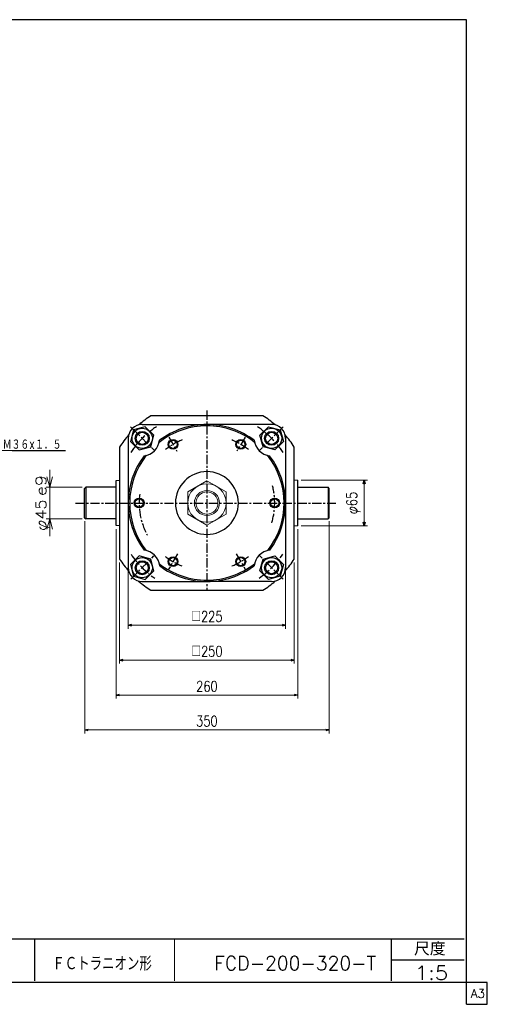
# Model space of a CAD drawing. Header units: millimetres. Extents: x -985 to 985, y -705 to 705.
# Tile 2 of 2: x 316 to 985, y -705 to 705. Entities that reach past the tile are written whole.
import ezdxf
from ezdxf.enums import TextEntityAlignment as Align

# ---------------------------------------------------------------- set-up
doc = ezdxf.new("R2010")
doc.units = ezdxf.units.MM
doc.header["$LTSCALE"] = 0.416667
doc.linetypes.add('CENTER', pattern=[50.8, 31.75, -6.35, 6.35, -6.35])
doc.layers.add('ZUWAKU', color=7, linetype='Continuous')
doc.styles.add('dcStyle0', font='txt.shx', dxfattribs={"width": 0.8, "bigfont": 'bigfont'})
doc.dimstyles.new('DaDimRotatedStyle', dxfattribs={"dimtxt": 15, "dimasz": 5.000003, "dimexe": 5, "dimexo": 1.666667, "dimgap": 5, "dimtad": 3, "dimdsep": 46, "dimtxsty": 'dcStyle0', "dimblk1": 'OPEN30', "dimblk2": 'OPEN30', "dimsah": 1, "dimcen": 0.09, "dimclrd": 4, "dimclre": 4, "dimclrt": 4, "dimadec": 0, "dimazin": 2, "dimtfac": 1, "dimtdec": 4, "dimtmove": 0, "dimatfit": 0, "dimfxl": 1, "dimarcsym": 0})

# ---------------------------------------------------------------- blocks, each defined once
blk = doc.blocks.new('DC_GROUP_Φ200_16')
at = {"color": 4, "linetype": 'Continuous', "lineweight": 25}
for p, q in [((478.8, 117.7), (474.3, 101)), ((495.5, 122.2), (478.8, 117.7)), ((507.8, 110), (495.5, 122.2)), ((474.3, 101), (486.6, 88.8)), ((503.3, 93.2), (507.8, 110)), ((486.6, 88.8), (503.3, 93.2))]:
    blk.add_line(p, q, dxfattribs=at)
for radius in [14.5, 10, 8.65]:
    blk.add_circle((491.1, 105.5), radius, dxfattribs=at)
blk = doc.blocks.new('DC_GROUP_Φ200_17')
at = {"color": 4, "linetype": 'Continuous', "lineweight": 25}
for p, q in [((486.6, -63), (474.3, -75.3)), ((503.3, -67.5), (486.6, -63)), ((507.8, -84.3), (503.3, -67.5)), ((474.3, -75.3), (478.8, -92)), ((495.5, -96.5), (507.8, -84.3)), ((478.8, -92), (495.5, -96.5))]:
    blk.add_line(p, q, dxfattribs=at)
for radius in [14.5, 10, 8.65]:
    blk.add_circle((491.1, -79.8), radius, dxfattribs=at)
blk = doc.blocks.new('DC_GROUP_Φ200_18')
at = {"color": 4, "linetype": 'Continuous', "lineweight": 25}
for radius in [7, 5.95]:
    blk.add_circle((535.2, 96.9), radius, dxfattribs=at)
blk = doc.blocks.new('DC_GROUP_Φ200_19')
at = {"color": 4, "linetype": 'Continuous', "lineweight": 25}
for radius in [7, 5.95]:
    blk.add_circle((486.7, 12.9), radius, dxfattribs=at)
blk = doc.blocks.new('DC_GROUP_Φ200_20')
at = {"color": 4, "linetype": 'Continuous', "lineweight": 25}
for radius in [7, 5.95]:
    blk.add_circle((535.2, -71.1), radius, dxfattribs=at)
blk = doc.blocks.new('DC_GROUP_Φ200_21')
at = {"color": 4, "linetype": 'Continuous', "lineweight": 25}
for p, q in [((659.6, 110), (671.8, 122.2)), ((671.8, 122.2), (688.6, 117.7)), ((688.6, 117.7), (693.1, 101)), ((664.1, 93.2), (659.6, 110)), ((693.1, 101), (680.8, 88.8)), ((680.8, 88.8), (664.1, 93.2))]:
    blk.add_line(p, q, dxfattribs=at)
for radius in [14.5, 10, 8.65]:
    blk.add_circle((676.3, 105.5), radius, dxfattribs=at)
blk = doc.blocks.new('DC_GROUP_Φ200_22')
at = {"color": 4, "linetype": 'Continuous', "lineweight": 25}
for p, q in [((659.6, -84.3), (664.1, -67.5)), ((664.1, -67.5), (680.8, -63)), ((680.8, -63), (693.1, -75.3)), ((671.8, -96.5), (659.6, -84.3)), ((693.1, -75.3), (688.6, -92)), ((688.6, -92), (671.8, -96.5))]:
    blk.add_line(p, q, dxfattribs=at)
for radius in [14.5, 10, 8.65]:
    blk.add_circle((676.3, -79.8), radius, dxfattribs=at)
blk = doc.blocks.new('DC_GROUP_Φ200_23')
at = {"color": 4, "linetype": 'Continuous', "lineweight": 25}
for radius in [7, 5.95]:
    blk.add_circle((632.2, 96.9), radius, dxfattribs=at)
blk = doc.blocks.new('DC_GROUP_Φ200_24')
at = {"color": 4, "linetype": 'Continuous', "lineweight": 25}
for radius in [7, 5.95]:
    blk.add_circle((680.7, 12.9), radius, dxfattribs=at)
blk = doc.blocks.new('DC_GROUP_Φ200_25')
at = {"color": 4, "linetype": 'Continuous', "lineweight": 25}
for radius in [7, 5.95]:
    blk.add_circle((632.2, -71.1), radius, dxfattribs=at)
blk = doc.blocks.new('DC_GROUP_Φ200_26')
at = {"color": 4, "linetype": 'Continuous', "lineweight": 13}
for p, q in [((583.7, 44.6), (556.2, 28.7)), ((611.2, 28.7), (583.7, 44.6)), ((556.2, 28.7), (556.2, -3)), ((611.2, -3), (611.2, 28.7)), ((556.2, -3), (583.7, -18.9)), ((583.7, -18.9), (611.2, -3))]:
    blk.add_line(p, q, dxfattribs=at)
for radius in [27.5, 18, 15.8]:
    blk.add_circle((583.7, 12.9), radius, dxfattribs=at)
blk = doc.blocks.new('DC_GROUP_Φ200_47')
at = {"color": 4, "linetype": 'Continuous', "lineweight": 18}
for p, q in [((358.7, 35.4), (354.7, 50.4)), ((362.7, 50.4), (358.7, 35.4)), ((358.7, 35.4), (358.7, 50.4))]:
    blk.add_line(p, q, dxfattribs=at)
blk = doc.blocks.new('DC_GROUP_Φ200_48')
at = {"color": 4, "linetype": 'Continuous', "lineweight": 18}
for p, q in [((354.7, -24.6), (358.7, -9.6)), ((358.7, -9.6), (362.7, -24.6)), ((358.7, -9.6), (358.7, -24.6))]:
    blk.add_line(p, q, dxfattribs=at)
blk = doc.blocks.new('DC_GROUP_Φ200_46')
at = {"color": 4, "linetype": 'Continuous', "lineweight": 13}
for p, q in [((358.7, 60.4), (358.7, 35.4)), ((405.2, 35.4), (353.7, 35.4)), ((358.7, -9.6), (358.7, 35.4)), ((405.2, -9.6), (353.7, -9.6)), ((358.7, -34.6), (358.7, -9.6))]:
    blk.add_line(p, q, dxfattribs=at)
at = {"linetype": 'Continuous'}
for name in ['DC_GROUP_Φ200_47', 'DC_GROUP_Φ200_48']:
    blk.add_blockref(name, (0, 0), dxfattribs=at)
at = {"color": 4, "style": 'dcStyle0'}
blk.add_text('e9', height=15, rotation=90, dxfattribs=at).set_placement((353.7, 22.9), (353.7, 52.9), align=Align.FIT)
at = {"color": 4, "style": 'dcStyle0', "width": 0.9375}
blk.add_text('φ45', height=15, rotation=90, dxfattribs=at).set_placement((353.7, -27.1), (353.7, 17.9), align=Align.FIT)
blk = doc.blocks.new('_OPEN30')
at = {"color": 0, "linetype": 'ByBlock', "lineweight": -2}
for p, q in [((-1, 0.267949), (0, 0)), ((0, 0), (-1, -0.267949)), ((0, 0), (-1, 0))]:
    blk.add_line(p, q, dxfattribs=at)
blk = doc.blocks.new('*D58')
at = {"color": 4, "linetype": 'Continuous', "lineweight": 13}
for p, q in [((718.7, 45.4), (813.7, 45.4)), ((808.7, -19.6), (808.7, 45.4)), ((718.7, -19.6), (813.7, -19.6))]:
    blk.add_line(p, q, dxfattribs=at)
at = {"color": 4, "xscale": 5.000004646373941, "yscale": 4.999982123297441}
for p, rotation in [((808.7, 45.4), 90), ((808.7, -19.6), 270)]:
    blk.add_blockref('_OPEN30', p, dxfattribs=dict(at, rotation=rotation))
at = {"color": 4, "insert": (803.7, 12.9), "char_height": 15, "width": 60.938, "attachment_point": 8, "rotation": 90, "style": 'dcStyle0'}
blk.add_mtext('\\T1.00;φ65', dxfattribs=at)
blk = doc.blocks.new('*D59')
at = {"color": 4, "linetype": 'Continuous', "lineweight": 13}
for p, q in [((471.2, -84.6), (471.2, -167.1)), ((696.2, -84.6), (696.2, -167.1)), ((471.2, -162.1), (696.2, -162.1))]:
    blk.add_line(p, q, dxfattribs=at)
at = {"color": 4, "xscale": 5.000004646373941, "yscale": 4.999982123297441}
for p, rotation in [((471.2, -162.1), 180), ((696.2, -162.1), 360)]:
    blk.add_blockref('_OPEN30', p, dxfattribs=dict(at, rotation=rotation))
at = {"color": 4, "insert": (583.7, -157.1), "char_height": 15, "width": 75, "attachment_point": 8, "style": 'dcStyle0'}
blk.add_mtext('\\T1.00;□225', dxfattribs=at)
blk = doc.blocks.new('*D60')
at = {"color": 4, "linetype": 'Continuous', "lineweight": 13}
for p, q in [((458.7, -72.3), (458.7, -217.1)), ((708.7, -72.3), (708.7, -217.1)), ((458.7, -212.1), (708.7, -212.1))]:
    blk.add_line(p, q, dxfattribs=at)
at = {"color": 4, "xscale": 5.000004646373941, "yscale": 4.999982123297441}
for p, rotation in [((458.7, -212.1), 180), ((708.7, -212.1), 360)]:
    blk.add_blockref('_OPEN30', p, dxfattribs=dict(at, rotation=rotation))
at = {"color": 4, "insert": (583.7, -207.1), "char_height": 15, "width": 75, "attachment_point": 8, "style": 'dcStyle0'}
blk.add_mtext('\\T1.00;□250', dxfattribs=at)
blk = doc.blocks.new('*D61')
at = {"color": 4, "linetype": 'Continuous', "lineweight": 13}
for p, q in [((453.7, -24.4), (453.7, -267.1)), ((713.7, -24.6), (713.7, -267.1)), ((453.7, -262.1), (713.7, -262.1))]:
    blk.add_line(p, q, dxfattribs=at)
at = {"color": 4, "xscale": 5.000004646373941, "yscale": 4.999982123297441}
for p, rotation in [((453.7, -262.1), 180), ((713.7, -262.1), 360)]:
    blk.add_blockref('_OPEN30', p, dxfattribs=dict(at, rotation=rotation))
at = {"color": 4, "insert": (583.7, -257.1), "char_height": 15, "width": 60.938, "attachment_point": 8, "style": 'dcStyle0'}
blk.add_mtext('\\T1.00;260', dxfattribs=at)
blk = doc.blocks.new('*D62')
at = {"color": 4, "linetype": 'Continuous', "lineweight": 13}
for p, q in [((408.7, -13.1), (408.7, -317.1)), ((758.7, -13.1), (758.7, -317.1)), ((408.7, -312.1), (758.7, -312.1))]:
    blk.add_line(p, q, dxfattribs=at)
at = {"color": 4, "xscale": 5.000004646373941, "yscale": 4.999982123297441}
for p, rotation in [((408.7, -312.1), 180), ((758.7, -312.1), 360)]:
    blk.add_blockref('_OPEN30', p, dxfattribs=dict(at, rotation=rotation))
at = {"color": 4, "insert": (583.7, -307.1), "char_height": 15, "width": 60.938, "attachment_point": 8, "style": 'dcStyle0'}
blk.add_mtext('\\T1.00;350', dxfattribs=at)

msp = doc.modelspace()

# ---------------------------------------------------------------- linework, layer by layer
at = {"color": 4, "linetype": 'CENTER', "lineweight": 25}
for p, q in [((583.695, 145.346), (583.695, -113.027)), ((474.415, 122.141), (508.668, 87.888)), ((692.976, 122.141), (658.722, 87.888)), ((529.141, 107.351), (540.745, 87.253)), ((638.249, 107.351), (626.645, 87.253)), ((395.749, 12.861), (768.399, 12.861)), ((474.803, -96.032), (507.835, -63)), ((541.612, -60.03), (528.445, -82.835)), ((625.779, -60.03), (638.945, -82.835)), ((692.588, -96.032), (659.556, -63))]:
    msp.add_line(p, q, dxfattribs=at)
at = {"color": 4, "linetype": 'Continuous', "lineweight": 25}
for p, q in [((663.865, 137.861), (503.525, 137.861)), ((491.064, 125.361), (583.695, 125.361)), ((676.326, 125.361), (583.695, 125.361)), ((471.195, 105.492), (471.195, -79.639)), ((696.195, 105.492), (696.195, -79.639)), ((286.68, 87.951), (381.188, 87.951)), ((458.695, 93.031), (458.695, -67.309)), ((708.695, -67.309), (708.695, 93.031)), ((453.695, -19.439), (453.695, 45.161)), ((713.695, -19.639), (713.695, 45.361)), ((408.695, 33.861), (410.195, 35.361)), ((408.695, -8.139), (408.695, 33.861)), ((410.195, 35.361), (410.195, -9.639)), ((453.695, 35.361), (410.195, 35.361)), ((713.695, 35.361), (757.195, 35.361)), ((758.695, 33.861), (757.195, 35.361)), ((757.195, 35.361), (757.195, -9.639)), ((758.695, -8.139), (758.695, 33.861)), ((408.695, -8.139), (410.195, -9.639)), ((453.695, -9.639), (410.195, -9.639)), ((713.695, -9.639), (757.195, -9.639)), ((758.695, -8.139), (757.195, -9.639)), ((491.195, -99.639), (583.695, -99.639)), ((503.525, -112.139), (663.865, -112.139)), ((676.195, -99.639), (583.695, -99.639))]:
    msp.add_line(p, q, dxfattribs=at)
at = {"color": 4, "linetype": 'Continuous', "lineweight": 13}
for p, q in [((453.695, 45.161), (458.695, 45.161)), ((713.695, 45.361), (708.695, 45.361)), ((453.695, -19.439), (458.695, -19.439)), ((713.695, -19.639), (708.695, -19.639))]:
    msp.add_line(p, q, dxfattribs=at)
at = {"color": 4, "linetype": 'Continuous', "lineweight": 25}
for centre, radius, start, end in [((583.695, 12.861), 148.5, 122.674531, 131.021708), ((583.695, 12.861), 148.5, 48.84017, 57.325469), ((491.064, 105.492), 20, 90, 180), ((583.695, 12.861), 110.5, 90, 128.181732), ((583.695, 12.861), 112.5, 90, 127.057453), ((583.695, 12.861), 112.5, 52.942547, 90), ((583.695, 12.861), 110.5, 51.818268, 90), ((676.326, 105.492), 20, 0, 90), ((583.695, 12.861), 148.5, 138.978292, 147.325469), ((491.064, 105.492), 25, 276.551551, 353.448449), ((676.326, 105.492), 25, 186.551551, 263.448449), ((583.695, 12.861), 148.5, 32.674531, 41.15983), ((583.695, 12.861), 112.5, 142.942547, 216.956384), ((583.695, 12.861), 110.5, 141.818268, 218.051913), ((583.695, 12.861), 110.5, 321.948087, 38.181732), ((583.695, 12.861), 112.5, 323.043616, 37.057453), ((583.695, 12.861), 45, 90, 270), ((583.695, 12.861), 45, 270, 90), ((491.195, -79.639), 25, 5.974146, 84.025854), ((676.195, -79.639), 25, 95.974146, 174.025854), ((583.695, 12.861), 148.5, 212.674531, 221.15983), ((583.695, 12.861), 148.5, 318.84017, 327.325469), ((491.195, -79.639), 20, 180, 270), ((583.695, 12.861), 110.5, 231.948087, 270), ((583.695, 12.861), 112.5, 233.043616, 270), ((583.695, 12.861), 110.5, 270, 308.051913), ((583.695, 12.861), 112.5, 270, 306.956384), ((676.195, -79.639), 20, 270, 0), ((583.695, 12.861), 148.5, 228.84017, 237.325469), ((583.695, 12.861), 148.5, 302.674531, 311.15983)]:
    msp.add_arc(centre, radius, start, end, dxfattribs=at)
at = {"color": 4, "linetype": 'CENTER', "lineweight": 25}
for radius, start, end in [(131, 123.455708, 146.372638), (131, 33.627362, 56.544292), (97, 111.490368, 127.76944), (97, 52.23056, 68.509632), (97, 343.124993, 14.803033), (97, 172.54003, 208.804428), (131, 214.072543, 235.205011), (97, 232.166975, 248.363148), (97, 291.636852, 307.833025), (131, 304.794989, 325.927457)]:
    msp.add_arc((583.695, 12.861), radius, start, end, dxfattribs=at)
at = {"layer": 'ZUWAKU', "color": 5, "linetype": 'Continuous', "lineweight": 25}
for p, q in [((955, 705), (-985, 705)), ((955, -705), (955, 705)), ((985, -673.75), (-985, -673.75)), ((985, -705), (985, -673.75)), ((955, -705), (985, -705))]:
    msp.add_line(p, q, dxfattribs=at)
at = {"layer": 'ZUWAKU', "color": 4, "linetype": 'Continuous', "lineweight": 25}
for p, q in [((-2.942, -611.193), (952.058, -611.193)), ((337.058, -611.193), (337.058, -671.193)), ((847.734, -671.193), (847.734, -611.193)), ((847.734, -641.193), (952.058, -641.193))]:
    msp.add_line(p, q, dxfattribs=at)
at = {"layer": 'ZUWAKU', "color": 4, "linetype": 'Continuous', "lineweight": 13}
msp.add_line((537.058, -611.193), (537.058, -671.193), dxfattribs=at)

# ---------------------------------------------------------------- block references
at = {"linetype": 'Continuous'}
for name in ['DC_GROUP_Φ200_16', 'DC_GROUP_Φ200_21', 'DC_GROUP_Φ200_18', 'DC_GROUP_Φ200_23', 'DC_GROUP_Φ200_46', 'DC_GROUP_Φ200_26', 'DC_GROUP_Φ200_19', 'DC_GROUP_Φ200_24', 'DC_GROUP_Φ200_17', 'DC_GROUP_Φ200_20', 'DC_GROUP_Φ200_25', 'DC_GROUP_Φ200_22']:
    msp.add_blockref(name, (0, 0), dxfattribs=at)

# ---------------------------------------------------------------- texts
at = {"color": 4, "style": 'dcStyle0'}
for s, height, width, p, p2 in [('Ｍ３６×１．５', 15, 0.666667, (291.48, 89.151), (375.48, 89.151)), ('ＦＣトラニオン形', 20, 0.741667, (362.409, -656.709), (504.809, -656.709)), ('FCD-200-320-T', 20, 0.89, (594.232, -656.243), (825.632, -656.243)), ('1:5', 20, 0.8, (881.052, -669.961), (929.052, -669.961))]:
    msp.add_text(s, height=height, dxfattribs=dict(at, width=width)).set_placement(p, p2, align=Align.FIT)
at = {"layer": 'ZUWAKU', "color": 4, "style": 'dcStyle0', "width": 0.991667}
msp.add_text('尺度', height=19, dxfattribs=at).set_placement((880.134, -635.093), (925.354, -635.093), align=Align.FIT)
at = {"layer": 'ZUWAKU', "color": 7, "style": 'dcStyle0', "width": 0.8}
msp.add_text('A3', height=12.5, dxfattribs=at).set_placement((961.537, -695.625), (981.537, -695.625), align=Align.FIT)

# ---------------------------------------------------------------- dimensions: what is measured, and where the dimension line sits
at = {"linetype": 'Continuous', "lineweight": 13}
dim = msp.add_linear_dim(base=(808.695, 45.361), p1=(717.029, -19.639), p2=(717.029, 45.361), angle=90, text='φ<>', dimstyle='DaDimRotatedStyle', override={"dimtxt": 15, "dimasz": 5.000003, "dimexe": 5, "dimexo": 1.666667, "dimgap": 5, "dimtad": 3, "dimtih": 0, "dimtoh": 0, "dimdec": 2, "dimzin": 8, "dimtxsty": 'dcStyle0', "dimblk1": 'OPEN30', "dimblk2": 'OPEN30', "dimsah": 1, "dimclrd": 4, "dimclre": 4, "dimclrt": 4, "dimazin": 2, "dimtofl": 1, "dimatfit": 0, "dimtolj": 0, "dimtzin": 8}, dxfattribs=at)
dim.commit()
dim.dimension.update_dxf_attribs({"geometry": '*D58', "text_midpoint": (808.695, 12.861)})
for base, p1, p2, picture, middle in [((758.695, -312.139), (408.695, -11.473), (758.695, -11.473), '*D62', (583.695, -312.139)), ((713.695, -262.139), (453.695, -22.773), (713.695, -22.973), '*D61', (583.695, -262.139))]:
    dim = msp.add_linear_dim(base=base, p1=p1, p2=p2, dimstyle='DaDimRotatedStyle', override={"dimtxt": 15, "dimasz": 5.000003, "dimexe": 5, "dimexo": 1.666667, "dimgap": 5, "dimtad": 3, "dimtih": 0, "dimtoh": 0, "dimdec": 2, "dimzin": 8, "dimtxsty": 'dcStyle0', "dimblk1": 'OPEN30', "dimblk2": 'OPEN30', "dimsah": 1, "dimclrd": 4, "dimclre": 4, "dimclrt": 4, "dimazin": 2, "dimtofl": 1, "dimatfit": 0, "dimtolj": 0, "dimtzin": 8}, dxfattribs=at)
    dim.commit()
    dim.dimension.update_dxf_attribs({"geometry": picture, "text_midpoint": middle})
for base, p1, p2, picture, middle in [((708.695, -212.139), (458.695, -70.643), (708.695, -70.643), '*D60', (583.695, -212.139)), ((696.195, -162.139), (471.195, -82.973), (696.195, -82.973), '*D59', (583.695, -162.139))]:
    dim = msp.add_linear_dim(base=base, p1=p1, p2=p2, text='□<>', dimstyle='DaDimRotatedStyle', override={"dimtxt": 15, "dimasz": 5.000003, "dimexe": 5, "dimexo": 1.666667, "dimgap": 5, "dimtad": 3, "dimtih": 0, "dimtoh": 0, "dimdec": 2, "dimzin": 8, "dimtxsty": 'dcStyle0', "dimblk1": 'OPEN30', "dimblk2": 'OPEN30', "dimsah": 1, "dimclrd": 4, "dimclre": 4, "dimclrt": 4, "dimazin": 2, "dimtofl": 1, "dimatfit": 0, "dimtolj": 0, "dimtzin": 8}, dxfattribs=at)
    dim.commit()
    dim.dimension.update_dxf_attribs({"geometry": picture, "text_midpoint": middle})

doc.saveas('drawing.dxf')
